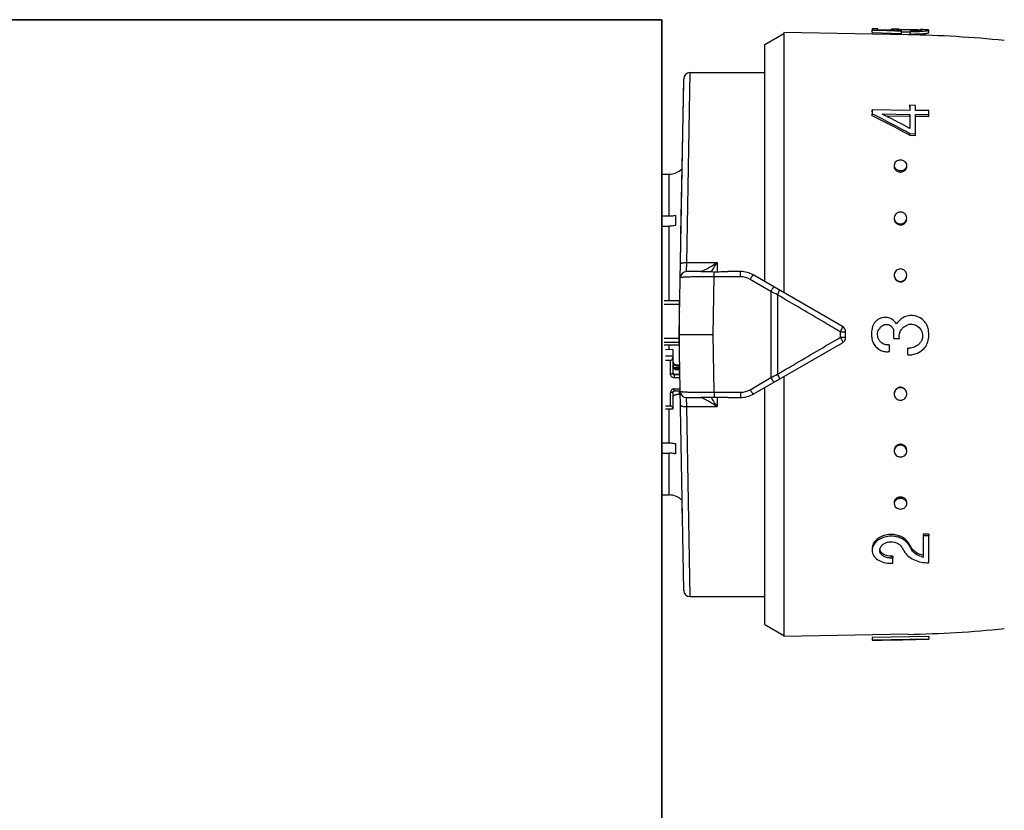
# Model space of a CAD drawing. Header units: millimetres. Extents: x 17747 to 112039, y -74980 to 446921.
# Tile 196 of 256: x 74682 to 74760, y -74019 to -73956. Entities that reach past the tile are written whole.
import ezdxf

# ---------------------------------------------------------------- set-up
doc = ezdxf.new("R2010")
doc.units = ezdxf.units.MM
doc.layers.add('UT_ZAŘÍZENÍ - OT', color=3, linetype='Continuous', lineweight=35)

msp = doc.modelspace()

# ---------------------------------------------------------------- linework, layer by layer
at = {"color": 0, "linetype": 'Continuous'}
for p, q in [((74740.924, -73958.076), (74742.424, -73957.21)), ((74742.424, -73957.136), (74742.424, -73977.781)), ((74752.292, -73957.309), (74742.424, -73957.136)), ((74749.424, -73957.135), (74749.428, -73956.936)), ((74749.424, -73957.135), (74750.973, -73957.189)), ((74749.428, -73956.831), (74749.428, -73956.936)), ((74749.878, -73956.839), (74749.428, -73956.831)), ((74749.428, -73956.936), (74749.876, -73956.951)), ((74749.876, -73956.951), (74749.944, -73956.954)), ((74749.878, -73956.907), (74749.878, -73956.839)), ((74750.937, -73956.941), (74749.878, -73956.907)), ((74749.944, -73956.954), (74751.235, -73956.999)), ((74750.928, -73956.887), (74750.927, -73956.94)), ((74751.24, -73956.95), (74750.937, -73956.941)), ((74750.973, -73957.189), (74751.232, -73957.198)), ((74751.091, -73956.946), (74751.091, -73956.931)), ((74751.232, -73957.198), (74751.748, -73957.217)), ((74751.235, -73956.999), (74751.322, -73957.002)), ((74751.322, -73957.002), (74751.752, -73957.018)), ((74751.528, -73956.945), (74751.529, -73956.881)), ((74751.748, -73957.217), (74751.752, -73957.018)), ((74751.75, -73957.079), (74751.781, -73957.079)), ((74751.752, -73957.018), (74751.752, -73956.965)), ((74752.361, -73956.885), (74752.484, -73956.887)), ((74752.361, -73957.085), (74752.436, -73957.086)), ((74752.434, -73957.246), (74752.437, -73957.047)), ((74752.437, -73956.984), (74752.437, -73957.047)), ((74753.276, -73956.898), (74753.264, -73956.898)), ((74753.275, -73956.958), (74753.275, -73956.912)), ((74753.291, -73956.899), (74753.276, -73956.898)), ((74753.924, -73957.145), (74753.927, -73956.945)), ((74740.924, -73976.915), (74740.924, -73958.076)), ((74734.824, -73969.374), (74734.978, -73960.31)), ((74734.978, -73960.31), (74740.924, -73960.31)), ((74734.124, -73981.11), (74734.478, -73960.802)), ((74734.262, -73973.176), (74734.474, -73961.051)), ((74749.424, -73963.423), (74749.428, -73963.276)), ((74749.424, -73963.732), (74749.428, -73963.588)), ((74749.428, -73963.276), (74749.428, -73963.588)), ((74752.427, -73963.315), (74749.428, -73963.276)), ((74749.428, -73963.588), (74749.483, -73963.616)), ((74752.424, -73963.06), (74752.427, -73962.909)), ((74752.427, -73962.909), (74752.427, -73963.315)), ((74752.877, -73962.915), (74752.427, -73962.909)), ((74752.877, -73963.321), (74752.877, -73962.915)), ((74753.927, -73963.334), (74752.877, -73963.321)), ((74753.927, -73963.645), (74753.927, -73963.334)), ((74750.213, -73963.598), (74752.427, -73963.626)), ((74750.268, -73963.626), (74750.213, -73963.598)), ((74750.506, -73963.746), (74752.424, -73963.771)), ((74752.424, -73963.771), (74752.427, -73963.626)), ((74752.424, -73963.771), (74752.424, -73964.628)), ((74752.427, -73963.626), (74752.427, -73964.745)), ((74752.874, -73963.776), (74753.924, -73963.789)), ((74752.877, -73965.164), (74752.877, -73963.632)), ((74752.877, -73963.632), (74753.927, -73963.645)), ((74753.924, -73963.789), (74753.927, -73963.645)), ((74752.424, -73965.29), (74752.427, -73965.159)), ((74752.427, -73965.159), (74752.877, -73965.164)), ((74752.372, -73965.262), (74752.424, -73965.29)), ((74752.424, -73965.29), (74752.874, -73965.295)), ((74752.874, -73965.295), (74752.877, -73965.164)), ((74733.824, -73968.274), (74733.824, -73968.287)), ((74732.753, -73968.373), (74733.324, -73968.373)), ((74733.324, -73971.697), (74733.324, -73968.373)), ((74734.721, -73975.385), (74734.824, -73969.374)), ((74732.706, -73971.697), (74733.324, -73971.697)), ((74733.824, -73971.636), (74733.824, -73972.45)), ((74732.699, -73972.51), (74733.324, -73972.51)), ((74733.324, -73978.436), (74733.324, -73972.51)), ((74734.702, -73976.11), (74734.721, -73975.385)), ((74734.721, -73975.385), (74737.124, -73975.385)), ((74737.124, -73975.385), (74737.124, -73976.119)), ((74735.86, -73976.11), (74734.702, -73976.11)), ((74736.824, -73981.11), (74736.896, -73976.525)), ((74736.896, -73976.525), (74736.896, -73976.118)), ((74738.994, -73976.525), (74736.896, -73976.525)), ((74738.994, -73976.11), (74737.967, -73976.11)), ((74738.994, -73976.525), (74738.994, -73976.11)), ((74741.39, -73977.698), (74739.744, -73976.73)), ((74747.074, -73980.466), (74739.994, -73976.378)), ((74734.124, -73978.436), (74732.924, -73978.436)), ((74734.124, -73978.436), (74734.124, -73981.958)), ((74741.39, -73977.698), (74741.39, -73984.522)), ((74741.911, -73977.955), (74741.911, -73984.266)), ((74734.124, -73978.72), (74732.924, -73978.72)), ((74734.124, -73981.416), (74732.924, -73981.416)), ((74734.478, -74001.419), (74734.124, -73981.11)), ((74734.124, -73981.11), (74736.824, -73981.11)), ((74736.896, -73985.695), (74736.824, -73981.11)), ((74746.91, -73981.326), (74746.91, -73980.895)), ((74747.324, -73981.322), (74747.324, -73980.899)), ((74751.138, -73981.413), (74751.588, -73981.413)), ((74734.124, -73981.731), (74732.924, -73981.731)), ((74734.124, -73981.958), (74732.924, -73981.958)), ((74733.624, -73982.285), (74733.024, -73982.318)), ((74733.324, -73982.301), (74733.324, -73981.958)), ((74733.624, -73982.285), (74733.624, -73984.208)), ((74739.994, -73985.842), (74747.074, -73981.755)), ((74750.818, -73982.454), (74750.818, -73981.919)), ((74752.247, -73982.182), (74752.247, -73982.716)), ((74733.624, -73982.816), (74733.024, -73982.816)), ((74733.424, -73983.168), (74733.024, -73983.168)), ((74733.424, -73984.247), (74733.424, -73983.168)), ((74734.17, -73983.759), (74733.76, -73983.759)), ((74733.924, -73983.514), (74733.924, -73983.612)), ((74733.924, -73983.514), (74734.124, -73983.514)), ((74734.124, -73983.612), (74733.924, -73983.612)), ((74733.924, -73983.807), (74733.924, -73983.904)), ((74733.924, -73983.807), (74734.124, -73983.807)), ((74734.124, -73983.904), (74733.924, -73983.904)), ((74734.122, -73983.728), (74734.169, -73983.725)), ((74734.124, -73983.514), (74734.124, -73983.759)), ((74734.124, -73983.807), (74734.124, -73984.248)), ((74734.169, -73983.725), (74734.164, -73983.402)), ((74733.724, -73984.248), (74733.724, -73984.541)), ((74733.724, -73984.248), (74734.124, -73984.248)), ((74734.179, -73984.306), (74733.724, -73984.306)), ((74734.184, -73984.541), (74733.724, -73984.541)), ((74734.124, -73983.954), (74734.173, -73983.954)), ((74734.124, -73984.15), (74734.177, -73984.15)), ((74739.744, -73985.491), (74741.39, -73984.522)), ((74742.424, -73984.439), (74742.424, -74005.084)), ((74733.724, -73985.585), (74733.724, -73985.424)), ((74733.724, -73985.424), (74734.199, -73985.424)), ((74740.924, -74004.144), (74740.924, -73985.305)), ((74733.424, -73986.797), (74733.424, -73985.718)), ((74733.624, -73985.679), (74733.624, -73987.033)), ((74733.724, -73985.585), (74734.202, -73985.585)), ((74734.124, -73985.866), (74733.924, -73985.866)), ((74734.124, -73985.585), (74734.124, -73985.866)), ((74734.702, -73986.11), (74735.86, -73986.11)), ((74734.721, -73986.835), (74734.702, -73986.11)), ((74736.896, -73985.695), (74738.994, -73985.695)), ((74736.896, -73985.695), (74736.896, -73986.103)), ((74737.124, -73986.102), (74737.124, -73986.835)), ((74737.967, -73986.11), (74738.994, -73986.11)), ((74738.994, -73985.695), (74738.994, -73986.11)), ((74733.424, -73986.797), (74733.024, -73986.797)), ((74733.624, -73987.033), (74733.024, -73987.033)), ((74733.324, -73989.71), (74733.324, -73987.033)), ((74734.721, -73986.835), (74737.124, -73986.835)), ((74734.824, -73992.846), (74734.721, -73986.835)), ((74732.699, -73989.71), (74733.324, -73989.71)), ((74733.824, -73989.771), (74733.824, -73990.584)), ((74732.706, -73990.523), (74733.324, -73990.523)), ((74733.324, -73993.847), (74733.324, -73990.523)), ((74734.978, -74001.91), (74734.824, -73992.846)), ((74732.753, -73993.847), (74733.324, -73993.847)), ((74733.824, -73993.933), (74733.824, -73993.946)), ((74734.379, -73995.725), (74734.364, -73994.863)), ((74753.924, -73996.951), (74753.474, -73996.956)), ((74753.474, -73996.956), (74753.477, -73997.088)), ((74753.927, -73997.083), (74753.477, -73997.088)), ((74753.477, -73997.088), (74753.477, -73998.776)), ((74753.924, -73996.951), (74753.927, -73997.083)), ((74753.927, -73999.225), (74753.927, -73997.083)), ((74752.302, -73997.64), (74752.305, -73997.778)), ((74752.33, -73997.688), (74752.302, -73997.64)), ((74752.447, -73998.016), (74752.419, -73997.968)), ((74751.074, -73998.708), (74750.924, -73998.71)), ((74750.924, -73998.71), (74750.928, -73998.856)), ((74751.074, -73998.708), (74751.078, -73998.854)), ((74752.557, -73998.063), (74752.56, -73998.204)), ((74751.078, -73998.854), (74750.928, -73998.856)), ((74750.928, -73999.264), (74751.078, -73999.262)), ((74751.078, -73999.262), (74751.078, -73998.854)), ((74734.978, -74001.91), (74740.924, -74001.91)), ((74740.924, -74004.144), (74742.424, -74005.01)), ((74752.292, -74004.912), (74742.424, -74005.084)), ((74753.924, -74005.096), (74749.424, -74005.175)), ((74749.424, -74005.175), (74749.428, -74005.374)), ((74749.424, -74005.185), (74749.428, -74005.385)), ((74753.927, -74005.296), (74749.428, -74005.374)), ((74749.428, -74005.374), (74749.428, -74005.385)), ((74750.778, -74005.366), (74750.215, -74005.376)), ((74750.778, -74005.363), (74753.927, -74005.308)), ((74750.778, -74005.366), (74750.778, -74005.363)), ((74753.924, -74005.096), (74753.927, -74005.296)), ((74753.927, -74005.308), (74753.927, -74005.296))]:
    msp.add_line(p, q, dxfattribs=at)
for centre, radius, start, end in [((74751.203, -73970.091), 13.227, 89.44109, 89.86889), ((74751.103, -73979.887), 23.023, 89.16114, 89.43014), ((74750.818, -73998.988), 42.126, 88.99668, 89.15368), ((74751.678, -73962.159), 5.28, 90.80201, 91.62553), ((74752.114, -73951.599), 5.379, 264.4209, 265.22986), ((74752.2, -73950.557), 6.424, 265.23782, 265.99348), ((74750.721, -74047.295), 90, 84.13647, 89), ((74752.611, -73946.956), 10.03, 269.00618, 269.62329), ((74752.654, -73944.505), 12.544, 269.00858, 269.7243), ((74752.735, -73947.347), 9.899, 272.58441, 273.34327), ((74752.736, -73947.215), 9.833, 272.60404, 273.36824), ((74753.075, -73959.463), 2.559, 85.77165, 86.54128), ((74753.131, -73958.694), 1.789, 85.3674, 85.74663), ((74752.659, -73992.633), 35.74, 88.78449, 88.98762), ((74752.808, -73948.618), 8.626, 273.34927, 274.14414), ((74752.809, -73948.469), 8.577, 273.37423, 274.17442), ((74734.978, -73960.81), 0.5, 89.99995, 178.99727), ((74702.403, -74057.927), 105.279, 61.6647, 63.47201), ((74702.139, -74057.55), 105.191, 61.44046, 63.25103), ((74705.507, -74052.526), 99.533, 63.12099, 63.27442), ((74702.594, -74058.214), 105.923, 61.93543, 63.10673), ((74733.324, -73966.86), 1.5, 289.47122, 313.35083), ((74751.504, -73967.781), 0.33, 178.19656, 179.9988), ((74751.68, -73967.623), 0.582, 256.38385, 269.38767), ((74751.684, -73967.521), 0.577, 256.34526, 269.38585), ((74751.679, -73967.634), 0.572, 269.48444, 276.21503), ((74751.683, -73967.531), 0.567, 269.48461, 276.23097), ((74751.678, -73967.623), 0.583, 276.20438, 282.56154), ((74751.681, -73967.52), 0.578, 276.22081, 282.59954), ((74751.834, -73967.79), 0.34, 350.77007, 358.16143), ((74733.322, -73966.864), 1.509, 270.07058, 289.41996), ((74751.591, -73971.93), 0.417, 180.04404, 188.31485), ((74751.763, -73971.861), 0.415, 357.37319, 359.99637), ((74751.677, -73971.88), 0.519, 269.66461, 277.08605), ((74751.68, -73971.811), 0.515, 269.66483, 277.10359), ((74751.675, -73971.865), 0.533, 277.07982, 284.05154), ((74751.679, -73971.797), 0.529, 277.09797, 284.09301), ((74720.298, -73965.408), 19.559, 326.80865, 327.16862), ((74716.341, -73962.863), 24.264, 327.18528, 328.93017), ((74734.702, -73976.61), 0.5, 90.00005, 179.0027), ((74738.994, -73978.11), 2, 60, 90), ((74738.993, -73978.004), 1.479, 59.48742, 89.9707), ((74751.676, -73976.385), 0.505, 277.70254, 285.05443), ((74751.706, -73976.395), 0.471, 354.81541, 359.98513), ((74751.675, -73976.433), 0.492, 269.85712, 277.68641), ((74751.679, -73976.402), 0.488, 269.85737, 277.70488), ((74751.673, -73976.416), 0.509, 277.6834, 285.011), ((74633.828, -74197.071), 244.324, 63.74449, 63.88063), ((74734.223, -73979.266), 0.0994, 180.01969, 226.40783), ((74734.224, -73979.254), 0.301, 250.55744, 255.99011), ((74734.223, -73980.882), 0.3, 107.64647, 109.44599), ((74746.824, -73980.899), 0.5, 0, 60), ((74751.378, -73981.049), 1.999, 164.80798, 168.16539), ((74750.466, -73980.802), 1.054, 158.33184, 164.78857), ((74750.483, -73980.809), 1.073, 152.15714, 158.3337), ((74750.488, -73980.811), 1.078, 145.97035, 152.15939), ((74750.685, -73981.112), 0.828, 140.87074, 150.30871), ((74750.691, -73981.117), 0.836, 130.17155, 140.86954), ((74750.566, -73980.881), 0.569, 108.74479, 116.15952), ((74750.569, -73980.888), 0.576, 101.60275, 108.74682), ((74752.55, -73981.264), 0.97, 138.95573, 147.53873), ((74752.545, -73981.26), 0.963, 129.98808, 138.92429), ((74752.541, -73981.222), 0.927, 100.78373, 106.92072), ((74752.531, -73981.173), 0.878, 93.89514, 100.73786), ((74746.824, -73981.322), 0.5, 300, 0), ((74750.696, -73981.102), 0.841, 211.88911, 219.07605), ((74748.841, -73981.11), 2.316, 352.48051, 7.18318), ((74751.266, -73981.11), 2.661, 352.61699, 5.79637), ((74750.586, -73981.273), 1.181, 194.6023, 200.52709), ((74750.632, -73981.255), 1.23, 200.54074, 209.44738), ((74750.647, -73981.248), 1.247, 209.4292, 211.63674), ((74750.688, -73981.109), 0.831, 219.0533, 232.02888), ((74750.675, -73981.147), 0.785, 273.22437, 280.43844), ((74752.365, -73981.084), 1.104, 263.8642, 270.12595), ((74752.365, -73981.076), 1.644, 265.8993, 310.20577), ((74752.366, -73981.067), 1.119, 312.77559, 319.01429), ((74752.537, -73981.216), 0.893, 319.04698, 325.88598), ((74733.914, -73983.317), 0.29, 180.04441, 214.05404), ((74633.828, -73765.149), 244.324, 296.11937, 296.25551), ((74751.678, -73985.806), 0.51, 98.02694, 105.33939), ((74751.682, -73985.837), 0.507, 98.04608, 105.38273), ((74751.676, -73985.788), 0.493, 90.20682, 98.03026), ((74751.679, -73985.819), 0.489, 90.20709, 98.04874), ((74733.712, -73985.679), 0.0882, 171.33922, 179.96309), ((74734.702, -73985.61), 0.5, 181, 270), ((74719.955, -73997.035), 19.968, 32.83509, 33.1877), ((74716.419, -73999.308), 24.171, 31.0665, 32.81806), ((74738.993, -73984.217), 1.479, 270.02931, 300.51257), ((74738.994, -73984.11), 2, 270, 300), ((74751.658, -73985.828), 0.481, 185.08469, 187.79003), ((74751.68, -73990.359), 0.537, 97.79544, 104.73665), ((74751.683, -73990.427), 0.533, 97.81357, 104.77792), ((74751.678, -73990.342), 0.52, 90.39229, 97.80224), ((74751.681, -73990.41), 0.516, 90.39253, 97.81976), ((74733.322, -73995.357), 1.509, 70.58004, 89.92942), ((74733.324, -73995.36), 1.5, 46.64917, 70.52878), ((74751.681, -73994.603), 0.588, 97.26681, 103.58577), ((74751.68, -73994.589), 0.574, 90.56165, 97.27806), ((74751.679, -73994.578), 0.563, 89.57233, 90.53635), ((74751.679, -73994.594), 0.579, 77.42334, 89.52385), ((74751.504, -73994.44), 0.33, 180.0012, 181.80344), ((74751.685, -73994.706), 0.584, 97.28322, 103.6235), ((74751.683, -73994.691), 0.569, 90.56184, 97.29397), ((74751.682, -73994.696), 0.574, 77.3795, 90.47236), ((74751.834, -73994.43), 0.34, 1.83857, 9.22993), ((74750.947, -73998.966), 1.981, 90.6662, 95.25488), ((74750.946, -73998.934), 1.949, 86.31776, 90.65223), ((74790.232, -73974.995), 44.808, 210.82705, 211.4577), ((74751.342, -73998.365), 1.129, 37.30427, 43.3274), ((74751.437, -73998.292), 1.009, 30.66525, 37.31087), ((74792.7, -73973.891), 46.929, 210.59685, 210.86768), ((74791.851, -73974.059), 46.046, 210.8741, 211.14789), ((74790.499, -73974.876), 44.466, 211.14786, 211.42912), ((74750.486, -73998.234), 0.458, 173.03308, 181.39547), ((74790.977, -73974.922), 44.921, 210.9365, 211.21663), ((74753.347, -73997.578), 0.927, 211.49104, 218.28511), ((74753.426, -73997.516), 1.027, 218.28539, 224.50117), ((74753.862, -73996.906), 1.908, 254.23814, 258.37107), ((74734.978, -74001.41), 0.5, 181, 270), ((74750.721, -73914.926), 90, 271, 275.86353)]:
    msp.add_arc(centre, radius, start, end, dxfattribs=at)
for centre, major_axis, ratio, start_param, end_param in [((74733.424, -73982.933), (0, -0.235), 0.85043, 0, 1.570796), ((74733.424, -73986.954), (-0.2, 0), 0.785695, 3.141593, 4.712389)]:
    msp.add_ellipse(centre, major_axis=major_axis, ratio=ratio, start_param=start_param, end_param=end_param, dxfattribs=at)
for points, knots in [([(74750.978, -73956.873), (74750.965, -73956.874), (74750.949, -73956.876), (74750.932, -73956.881), (74750.928, -73956.885), (74750.928, -73956.887)], [0, 0, 0, 0, 0.708486, 0.898996, 1, 1, 1, 1]), ([(74750.928, -73956.887), (74750.928, -73956.892), (74750.946, -73956.9), (74750.974, -73956.909), (74751.027, -73956.92), (74751.067, -73956.927), (74751.091, -73956.931)], [0, 0, 0, 0, 0.080473, 0.272652, 0.58028, 1, 1, 1, 1]), ([(74751.077, -73956.866), (74751.067, -73956.866), (74751.034, -73956.868), (74751, -73956.87), (74750.978, -73956.873)], [0, 0, 0, 0, 0.312325, 1, 1, 1, 1]), ([(74751.233, -73956.865), (74751.219, -73956.864), (74751.167, -73956.865), (74751.115, -73956.865), (74751.077, -73956.866)], [0, 0, 0, 0, 0.28218, 1, 1, 1, 1]), ([(74751.091, -73956.931), (74751.102, -73956.932), (74751.151, -73956.94), (74751.201, -73956.946), (74751.24, -73956.95)], [0, 0, 0, 0, 0.219199, 1, 1, 1, 1]), ([(74751.325, -73956.903), (74751.325, -73956.9), (74751.335, -73956.895), (74751.343, -73956.894), (74751.349, -73956.893)], [0, 0, 0, 0, 0.306489, 1, 1, 1, 1]), ([(74751.592, -73956.952), (74751.554, -73956.948), (74751.488, -73956.941), (74751.412, -73956.93), (74751.367, -73956.921), (74751.345, -73956.915), (74751.332, -73956.911), (74751.325, -73956.905), (74751.325, -73956.903)], [0, 0, 0, 0, 0.416564, 0.727805, 0.840468, 0.923103, 0.975235, 1, 1, 1, 1]), ([(74751.349, -73956.893), (74751.353, -73956.892), (74751.376, -73956.889), (74751.399, -73956.887), (74751.418, -73956.886)], [0, 0, 0, 0, 0.191517, 1, 1, 1, 1]), ([(74751.418, -73956.886), (74751.426, -73956.885), (74751.463, -73956.883), (74751.5, -73956.882), (74751.529, -73956.881)], [0, 0, 0, 0, 0.216654, 1, 1, 1, 1]), ([(74751.605, -73956.88), (74751.618, -73956.879), (74751.678, -73956.879), (74751.737, -73956.879), (74751.783, -73956.879)], [0, 0, 0, 0, 0.229978, 1, 1, 1, 1]), ([(74751.781, -73957.079), (74751.825, -73957.079), (74752.018, -73957.079), (74752.212, -73957.082), (74752.361, -73957.085)], [0, 0, 0, 0, 0.228577, 1, 1, 1, 1]), ([(74751.783, -73956.879), (74751.827, -73956.879), (74752.02, -73956.88), (74752.213, -73956.882), (74752.361, -73956.885)], [0, 0, 0, 0, 0.228486, 1, 1, 1, 1]), ([(74752.434, -73957.246), (74752.499, -73957.247), (74752.748, -73957.249), (74752.997, -73957.245), (74753.181, -73957.236)], [0, 0, 0, 0, 0.261104, 1, 1, 1, 1]), ([(74752.484, -73956.887), (74752.623, -73956.889), (74752.872, -73956.895), (74753.12, -73956.902), (74753.229, -73956.909)], [0, 0, 0, 0, 0.5608, 1, 1, 1, 1]), ([(74753.186, -73956.967), (74753.143, -73956.97), (74752.93, -73956.984), (74752.716, -73956.987), (74752.545, -73956.986)], [0, 0, 0, 0, 0.202928, 1, 1, 1, 1]), ([(74752.594, -73957.049), (74752.645, -73957.049), (74752.842, -73957.049), (74753.038, -73957.044), (74753.183, -73957.038)], [0, 0, 0, 0, 0.261385, 1, 1, 1, 1]), ([(74753.385, -73956.933), (74753.385, -73956.934), (74753.38, -73956.938), (74753.363, -73956.944), (74753.325, -73956.952), (74753.264, -73956.96), (74753.214, -73956.964), (74753.186, -73956.967)], [0, 0, 0, 0, 0.026104, 0.078509, 0.271488, 0.580502, 1, 1, 1, 1]), ([(74753.275, -73956.912), (74753.29, -73956.913), (74753.316, -73956.915), (74753.35, -73956.92), (74753.371, -73956.924), (74753.382, -73956.928), (74753.384, -73956.931)], [0, 0, 0, 0, 0.402142, 0.703286, 0.901798, 1, 1, 1, 1]), ([(74753.384, -73956.931), (74753.385, -73956.931), (74753.385, -73956.932), (74753.385, -73956.932), (74753.385, -73956.933)], [0, 0, 0, 0, 0.519614, 1, 1, 1, 1]), ([(74753.847, -73956.92), (74753.791, -73956.913), (74753.648, -73956.907), (74753.504, -73956.903), (74753.417, -73956.901)], [0, 0, 0, 0, 0.393124, 1, 1, 1, 1]), ([(74753.431, -73957.222), (74753.501, -73957.217), (74753.599, -73957.208), (74753.72, -73957.194), (74753.79, -73957.184), (74753.846, -73957.175), (74753.887, -73957.165), (74753.91, -73957.157), (74753.924, -73957.149), (74753.924, -73957.145)], [0, 0, 0, 0, 0.416026, 0.586157, 0.728535, 0.841423, 0.923955, 0.976034, 1, 1, 1, 1]), ([(74753.433, -73957.023), (74753.503, -73957.018), (74753.601, -73957.009), (74753.722, -73956.995), (74753.793, -73956.985), (74753.849, -73956.975), (74753.89, -73956.965), (74753.914, -73956.958), (74753.927, -73956.949), (74753.927, -73956.945)], [0, 0, 0, 0, 0.415889, 0.585993, 0.728367, 0.841268, 0.923827, 0.975949, 1, 1, 1, 1]), ([(74753.907, -73956.932), (74753.903, -73956.931), (74753.884, -73956.925), (74753.864, -73956.922), (74753.847, -73956.92)], [0, 0, 0, 0, 0.194984, 1, 1, 1, 1]), ([(74753.927, -73956.945), (74753.927, -73956.942), (74753.92, -73956.936), (74753.912, -73956.933), (74753.907, -73956.932)], [0, 0, 0, 0, 0.34526, 1, 1, 1, 1]), ([(74751.677, -73967.257), (74751.614, -73967.257), (74751.489, -73967.276), (74751.324, -73967.36), (74751.21, -73967.494), (74751.179, -73967.605), (74751.178, -73967.659)], [0, 0, 0, 0, 0.270385, 0.528616, 0.769944, 1, 1, 1, 1]), ([(74752.177, -73967.69), (74752.179, -73967.634), (74752.153, -73967.518), (74752.04, -73967.374), (74751.873, -73967.281), (74751.743, -73967.258), (74751.677, -73967.257)], [0, 0, 0, 0, 0.229393, 0.470966, 0.729703, 1, 1, 1, 1]), ([(74751.174, -73967.781), (74751.174, -73967.873), (74751.26, -73968.07), (74751.444, -73968.165), (74751.543, -73968.189)], [0, 0, 0, 0, 0.47302, 1, 1, 1, 1]), ([(74751.178, -73967.659), (74751.176, -73967.707), (74751.195, -73967.806), (74751.248, -73967.891), (74751.282, -73967.929)], [0, 0, 0, 0, 0.488775, 1, 1, 1, 1]), ([(74751.282, -73967.929), (74751.298, -73967.947), (74751.373, -73968.018), (74751.471, -73968.063), (74751.547, -73968.082)], [0, 0, 0, 0, 0.24218, 1, 1, 1, 1]), ([(74751.805, -73968.191), (74751.895, -73968.171), (74752.063, -73968.092), (74752.156, -73967.927), (74752.17, -73967.844)], [0, 0, 0, 0, 0.524629, 1, 1, 1, 1]), ([(74751.808, -73968.084), (74751.834, -73968.078), (74751.932, -73968.049), (74752.023, -73967.992), (74752.073, -73967.936)], [0, 0, 0, 0, 0.260211, 1, 1, 1, 1]), ([(74752.073, -73967.936), (74752.104, -73967.902), (74752.155, -73967.825), (74752.176, -73967.734), (74752.177, -73967.69)], [0, 0, 0, 0, 0.509651, 1, 1, 1, 1]), ([(74751.677, -73971.393), (74751.555, -73971.392), (74751.361, -73971.459), (74751.212, -73971.657), (74751.181, -73971.776), (74751.178, -73971.835)], [0, 0, 0, 0, 0.507384, 0.755665, 1, 1, 1, 1]), ([(74752.177, -73971.861), (74752.177, -73971.8), (74752.15, -73971.676), (74752.038, -73971.52), (74751.872, -73971.418), (74751.742, -73971.393), (74751.677, -73971.393)], [0, 0, 0, 0, 0.241806, 0.488407, 0.741812, 1, 1, 1, 1]), ([(74733.324, -73971.697), (74733.366, -73971.697), (74733.534, -73971.692), (74733.702, -73971.667), (74733.824, -73971.636)], [0, 0, 0, 0, 0.252472, 1, 1, 1, 1]), ([(74751.178, -73971.835), (74751.176, -73971.886), (74751.185, -73971.954), (74751.209, -73972.018), (74751.216, -73972.033)], [0, 0, 0, 0, 0.747031, 1, 1, 1, 1]), ([(74751.178, -73971.99), (74751.192, -73972.081), (74751.279, -73972.26), (74751.451, -73972.357), (74751.543, -73972.381)], [0, 0, 0, 0, 0.489899, 1, 1, 1, 1]), ([(74751.216, -73972.033), (74751.246, -73972.1), (74751.338, -73972.222), (74751.475, -73972.29), (74751.547, -73972.309)], [0, 0, 0, 0, 0.492845, 1, 1, 1, 1]), ([(74751.805, -73972.383), (74751.896, -73972.36), (74752.069, -73972.265), (74752.156, -73972.087), (74752.17, -73971.997)], [0, 0, 0, 0, 0.510101, 1, 1, 1, 1]), ([(74751.808, -73972.31), (74751.87, -73972.295), (74751.988, -73972.242), (74752.077, -73972.147), (74752.11, -73972.094)], [0, 0, 0, 0, 0.506643, 1, 1, 1, 1]), ([(74752.11, -73972.094), (74752.12, -73972.078), (74752.155, -73972.011), (74752.174, -73971.936), (74752.177, -73971.88)], [0, 0, 0, 0, 0.253103, 1, 1, 1, 1]), ([(74733.824, -73972.45), (74733.783, -73972.46), (74733.619, -73972.495), (74733.45, -73972.51), (74733.324, -73972.51)], [0, 0, 0, 0, 0.247091, 1, 1, 1, 1]), ([(74734.221, -73975.514), (74734.222, -73975.505), (74734.231, -73975.482), (74734.264, -73975.459), (74734.31, -73975.437), (74734.4, -73975.409), (74734.539, -73975.389), (74734.658, -73975.384), (74734.721, -73975.385)], [0, 0, 0, 0, 0.054454, 0.124226, 0.220024, 0.341181, 0.645763, 1, 1, 1, 1]), ([(74735.834, -73976.11), (74735.842, -73976.11), (74735.862, -73976.105), (74735.882, -73976.099), (74735.893, -73976.094)], [0, 0, 0, 0, 0.393757, 1, 1, 1, 1]), ([(74735.893, -73976.094), (74735.896, -73976.093), (74735.906, -73976.089), (74735.917, -73976.085), (74735.924, -73976.082)], [0, 0, 0, 0, 0.235586, 1, 1, 1, 1]), ([(74735.924, -73976.082), (74735.931, -73976.079), (74735.957, -73976.068), (74735.983, -73976.056), (74736.003, -73976.046)], [0, 0, 0, 0, 0.229765, 1, 1, 1, 1]), ([(74736.003, -73976.046), (74736.086, -73976.006), (74736.263, -73975.913), (74736.64, -73975.697), (74736.929, -73975.515), (74737.124, -73975.385)], [0, 0, 0, 0, 0.213248, 0.460801, 1, 1, 1, 1]), ([(74751.677, -73975.899), (74751.557, -73975.899), (74751.306, -73975.99), (74751.19, -73976.231), (74751.179, -73976.35)], [0, 0, 0, 0, 0.501804, 1, 1, 1, 1]), ([(74752.177, -73976.395), (74752.177, -73976.269), (74752.069, -73976.005), (74751.805, -73975.9), (74751.677, -73975.899)], [0, 0, 0, 0, 0.49811, 1, 1, 1, 1]), ([(74736.896, -73976.525), (74736.72, -73976.524), (74736.375, -73976.524), (74735.874, -73976.527), (74735.414, -73976.533), (74735.063, -73976.54), (74734.816, -73976.548), (74734.66, -73976.554), (74734.525, -73976.56), (74734.413, -73976.567), (74734.325, -73976.575), (74734.262, -73976.582), (74734.224, -73976.59), (74734.207, -73976.595), (74734.202, -73976.6), (74734.202, -73976.602)], [0, 0, 0, 0, 0.195605, 0.383531, 0.55643, 0.707585, 0.773165, 0.831259, 0.881323, 0.92293, 0.955723, 0.979458, 0.994025, 0.997954, 1, 1, 1, 1]), ([(74735.86, -73976.11), (74735.94, -73976.11), (74736.285, -73976.111), (74736.631, -73976.115), (74736.896, -73976.118)], [0, 0, 0, 0, 0.230893, 1, 1, 1, 1]), ([(74736.896, -73976.118), (74737.076, -73976.12), (74737.432, -73976.119), (74737.789, -73976.11), (74737.967, -73976.11)], [0, 0, 0, 0, 0.502804, 1, 1, 1, 1]), ([(74739.744, -73976.73), (74739.764, -73976.71), (74739.796, -73976.662), (74739.829, -73976.588), (74739.868, -73976.525), (74739.907, -73976.474), (74739.938, -73976.432), (74739.962, -73976.401), (74739.978, -73976.385), (74739.99, -73976.376), (74739.994, -73976.378)], [0, 0, 0, 0, 0.198142, 0.388892, 0.560134, 0.707991, 0.828678, 0.918542, 0.975091, 1, 1, 1, 1]), ([(74751.178, -73976.495), (74751.191, -73976.589), (74751.275, -73976.776), (74751.45, -73976.881), (74751.543, -73976.907)], [0, 0, 0, 0, 0.498032, 1, 1, 1, 1]), ([(74751.195, -73976.521), (74751.218, -73976.603), (74751.307, -73976.761), (74751.464, -73976.849), (74751.547, -73976.872)], [0, 0, 0, 0, 0.49918, 1, 1, 1, 1]), ([(74751.805, -73976.908), (74751.887, -73976.885), (74752.044, -73976.799), (74752.134, -73976.643), (74752.156, -73976.561)], [0, 0, 0, 0, 0.50198, 1, 1, 1, 1]), ([(74751.808, -73976.873), (74751.88, -73976.853), (74752.019, -73976.782), (74752.11, -73976.654), (74752.139, -73976.585)], [0, 0, 0, 0, 0.50114, 1, 1, 1, 1]), ([(74741.39, -73977.698), (74741.419, -73977.648), (74741.462, -73977.577), (74741.519, -73977.487), (74741.555, -73977.432), (74741.586, -73977.387), (74741.61, -73977.355), (74741.626, -73977.337), (74741.635, -73977.329), (74741.639, -73977.328), (74741.64, -73977.329)], [0, 0, 0, 0, 0.387648, 0.559336, 0.708365, 0.829964, 0.920373, 0.976704, 0.992026, 1, 1, 1, 1]), ([(74741.911, -73977.955), (74741.937, -73977.908), (74741.973, -73977.839), (74742.016, -73977.752), (74742.041, -73977.697), (74742.06, -73977.652), (74742.072, -73977.617), (74742.078, -73977.595), (74742.077, -73977.581), (74742.074, -73977.579)], [0, 0, 0, 0, 0.389691, 0.560136, 0.707341, 0.827183, 0.916538, 0.973346, 1, 1, 1, 1]), ([(74746.91, -73980.895), (74746.495, -73980.65), (74744.829, -73979.67), (74743.162, -73978.69), (74741.911, -73977.955)], [0, 0, 0, 0, 0.249365, 1, 1, 1, 1]), ([(74751.368, -73980.272), (74751.28, -73980.12), (74751.024, -73979.857), (74750.585, -73979.728), (74750.233, -73979.76), (74749.982, -73979.851), (74749.761, -73980), (74749.644, -73980.135), (74749.595, -73980.208)], [0, 0, 0, 0, 0.249691, 0.498274, 0.623384, 0.748679, 0.874168, 1, 1, 1, 1]), ([(74753.913, -73980.841), (74753.899, -73980.699), (74753.824, -73980.417), (74753.518, -73979.929), (74752.867, -73979.538), (74752.11, -73979.612), (74751.626, -73979.925), (74751.44, -73980.149), (74751.368, -73980.272)], [0, 0, 0, 0, 0.125806, 0.251598, 0.500158, 0.748611, 0.874302, 1, 1, 1, 1]), ([(74746.91, -73980.895), (74746.939, -73980.843), (74746.99, -73980.748), (74747.047, -73980.62), (74747.077, -73980.531), (74747.083, -73980.485), (74747.078, -73980.469), (74747.074, -73980.466)], [0, 0, 0, 0, 0.377895, 0.69297, 0.905251, 0.965919, 1, 1, 1, 1]), ([(74749.422, -73980.639), (74749.405, -73980.716), (74749.359, -73981.025), (74749.384, -73981.344), (74749.443, -73981.571)], [0, 0, 0, 0, 0.250786, 1, 1, 1, 1]), ([(74749.982, -73981.546), (74749.943, -73981.484), (74749.882, -73981.347), (74749.849, -73981.126), (74749.874, -73980.904), (74749.929, -73980.765), (74749.965, -73980.702)], [0, 0, 0, 0, 0.249892, 0.499949, 0.75024, 1, 1, 1, 1]), ([(74750.453, -73980.324), (74750.529, -73980.308), (74750.692, -73980.309), (74750.913, -73980.408), (74751.077, -73980.587), (74751.129, -73980.742), (74751.139, -73980.821)], [0, 0, 0, 0, 0.248903, 0.498305, 0.748695, 1, 1, 1, 1]), ([(74751.588, -73981.413), (74751.571, -73981.298), (74751.581, -73981.061), (74751.67, -73980.841), (74751.732, -73980.743)], [0, 0, 0, 0, 0.500135, 1, 1, 1, 1]), ([(74752.471, -73980.297), (74752.555, -73980.292), (74752.725, -73980.304), (74753.042, -73980.42), (74753.297, -73980.669), (74753.419, -73980.986), (74753.446, -73981.241), (74753.399, -73981.493), (74753.323, -73981.647), (74753.276, -73981.717)], [0, 0, 0, 0, 0.124702, 0.249421, 0.497433, 0.62303, 0.748788, 0.874419, 1, 1, 1, 1]), ([(74741.911, -73984.266), (74742.329, -73984.02), (74743.995, -73983.041), (74745.662, -73982.06), (74746.91, -73981.326)], [0, 0, 0, 0, 0.250578, 1, 1, 1, 1]), ([(74746.91, -73980.895), (74746.938, -73980.895), (74746.993, -73980.895), (74747.071, -73980.895), (74747.142, -73980.896), (74747.203, -73980.896), (74747.247, -73980.897), (74747.276, -73980.897), (74747.292, -73980.897), (74747.305, -73980.898), (74747.315, -73980.898), (74747.32, -73980.899), (74747.324, -73980.898), (74747.324, -73980.899)], [0, 0, 0, 0, 0.203374, 0.394866, 0.56769, 0.716771, 0.837685, 0.88646, 0.926896, 0.958626, 0.981467, 0.99529, 1, 1, 1, 1]), ([(74746.91, -73981.326), (74746.938, -73981.326), (74746.993, -73981.325), (74747.071, -73981.325), (74747.142, -73981.325), (74747.203, -73981.324), (74747.247, -73981.324), (74747.276, -73981.323), (74747.292, -73981.323), (74747.305, -73981.323), (74747.315, -73981.323), (74747.32, -73981.321), (74747.324, -73981.322), (74747.324, -73981.322)], [0, 0, 0, 0, 0.203374, 0.394866, 0.56769, 0.716771, 0.837685, 0.88646, 0.926896, 0.958626, 0.981467, 0.99529, 1, 1, 1, 1]), ([(74746.91, -73981.326), (74746.939, -73981.377), (74746.99, -73981.473), (74747.047, -73981.601), (74747.077, -73981.689), (74747.083, -73981.736), (74747.078, -73981.752), (74747.074, -73981.755)], [0, 0, 0, 0, 0.377895, 0.69297, 0.905251, 0.965919, 1, 1, 1, 1]), ([(74753.426, -73982.332), (74753.556, -73982.222), (74753.774, -73981.951), (74753.883, -73981.621), (74753.905, -73981.452)], [0, 0, 0, 0, 0.49938, 1, 1, 1, 1]), ([(74749.585, -73981.902), (74749.648, -73982.003), (74749.803, -73982.189), (74750.108, -73982.386), (74750.458, -73982.482), (74750.7, -73982.476), (74750.818, -73982.454)], [0, 0, 0, 0, 0.249964, 0.499879, 0.749906, 1, 1, 1, 1]), ([(74750.719, -73981.931), (74750.623, -73981.937), (74750.428, -73981.913), (74750.253, -73981.822), (74750.177, -73981.763)], [0, 0, 0, 0, 0.50069, 1, 1, 1, 1]), ([(74753.126, -73981.889), (74753.025, -73981.983), (74752.785, -73982.135), (74752.506, -73982.188), (74752.368, -73982.188)], [0, 0, 0, 0, 0.500561, 1, 1, 1, 1]), ([(74733.624, -73983.22), (74733.624, -73983.258), (74733.639, -73983.336), (74733.706, -73983.434), (74733.806, -73983.499), (74733.885, -73983.514), (74733.924, -73983.514)], [0, 0, 0, 0, 0.247784, 0.496832, 0.747734, 1, 1, 1, 1]), ([(74733.624, -73983.513), (74733.624, -73983.551), (74733.639, -73983.629), (74733.706, -73983.726), (74733.806, -73983.792), (74733.885, -73983.807), (74733.924, -73983.807)], [0, 0, 0, 0, 0.247784, 0.496832, 0.747734, 1, 1, 1, 1]), ([(74733.924, -73983.904), (74733.885, -73983.904), (74733.806, -73983.889), (74733.706, -73983.824), (74733.639, -73983.726), (74733.624, -73983.649), (74733.624, -73983.61)], [0, 0, 0, 0, 0.252266, 0.503168, 0.752216, 1, 1, 1, 1]), ([(74733.924, -73983.612), (74733.875, -73983.612), (74733.776, -73983.588), (74733.7, -73983.52), (74733.673, -73983.48)], [0, 0, 0, 0, 0.501963, 1, 1, 1, 1]), ([(74733.624, -73984.208), (74733.624, -73984.211), (74733.621, -73984.216), (74733.615, -73984.22), (74733.605, -73984.225), (74733.588, -73984.231), (74733.563, -73984.236), (74733.533, -73984.241), (74733.486, -73984.246), (74733.449, -73984.247), (74733.424, -73984.247)], [0, 0, 0, 0, 0.040706, 0.069574, 0.105554, 0.199505, 0.321626, 0.468167, 0.634164, 1, 1, 1, 1]), ([(74733.724, -73984.541), (74733.685, -73984.541), (74733.606, -73984.526), (74733.506, -73984.461), (74733.439, -73984.363), (74733.424, -73984.285), (74733.424, -73984.247)], [0, 0, 0, 0, 0.252255, 0.503168, 0.752226, 1, 1, 1, 1]), ([(74733.724, -73984.306), (74733.711, -73984.306), (74733.684, -73984.301), (74733.651, -73984.279), (74733.629, -73984.247), (74733.624, -73984.221), (74733.624, -73984.208)], [0, 0, 0, 0, 0.252236, 0.503168, 0.752245, 1, 1, 1, 1]), ([(74733.724, -73984.248), (74733.712, -73984.248), (74733.688, -73984.243), (74733.657, -73984.225), (74733.634, -73984.197), (74733.626, -73984.174), (74733.625, -73984.163)], [0, 0, 0, 0, 0.251925, 0.502849, 0.751924, 1, 1, 1, 1]), ([(74741.39, -73984.522), (74741.419, -73984.572), (74741.462, -73984.644), (74741.519, -73984.733), (74741.555, -73984.789), (74741.586, -73984.833), (74741.61, -73984.865), (74741.626, -73984.884), (74741.635, -73984.891), (74741.639, -73984.892), (74741.64, -73984.892)], [0, 0, 0, 0, 0.387648, 0.559336, 0.708365, 0.829964, 0.920373, 0.976704, 0.992026, 1, 1, 1, 1]), ([(74741.911, -73984.266), (74741.937, -73984.313), (74741.973, -73984.381), (74742.016, -73984.468), (74742.041, -73984.523), (74742.06, -73984.568), (74742.072, -73984.604), (74742.078, -73984.625), (74742.077, -73984.639), (74742.074, -73984.641)], [0, 0, 0, 0, 0.389693, 0.560138, 0.707342, 0.827185, 0.916539, 0.973347, 1, 1, 1, 1]), ([(74733.724, -73985.424), (74733.685, -73985.424), (74733.606, -73985.439), (74733.506, -73985.505), (74733.439, -73985.602), (74733.424, -73985.68), (74733.424, -73985.718)], [0, 0, 0, 0, 0.252255, 0.503168, 0.752226, 1, 1, 1, 1]), ([(74751.543, -73985.314), (74751.45, -73985.339), (74751.275, -73985.445), (74751.191, -73985.631), (74751.178, -73985.726)], [0, 0, 0, 0, 0.501968, 1, 1, 1, 1]), ([(74751.547, -73985.348), (74751.464, -73985.371), (74751.307, -73985.46), (74751.218, -73985.617), (74751.195, -73985.7)], [0, 0, 0, 0, 0.50082, 1, 1, 1, 1]), ([(74752.156, -73985.659), (74752.134, -73985.577), (74752.044, -73985.422), (74751.887, -73985.335), (74751.805, -73985.313)], [0, 0, 0, 0, 0.49802, 1, 1, 1, 1]), ([(74752.139, -73985.636), (74752.11, -73985.566), (74752.019, -73985.439), (74751.88, -73985.367), (74751.808, -73985.348)], [0, 0, 0, 0, 0.49886, 1, 1, 1, 1]), ([(74733.624, -73985.679), (74733.624, -73985.682), (74733.621, -73985.687), (74733.615, -73985.691), (74733.605, -73985.696), (74733.588, -73985.702), (74733.563, -73985.708), (74733.533, -73985.712), (74733.486, -73985.717), (74733.449, -73985.718), (74733.424, -73985.718)], [0, 0, 0, 0, 0.040706, 0.069574, 0.105554, 0.199505, 0.321626, 0.468167, 0.634164, 1, 1, 1, 1]), ([(74733.624, -73986.16), (74733.624, -73986.122), (74733.639, -73986.044), (74733.706, -73985.946), (74733.806, -73985.881), (74733.885, -73985.866), (74733.924, -73985.866)], [0, 0, 0, 0, 0.247784, 0.496832, 0.747734, 1, 1, 1, 1]), ([(74733.724, -73985.585), (74733.711, -73985.585), (74733.687, -73985.589), (74733.656, -73985.608), (74733.634, -73985.634), (74733.626, -73985.656), (74733.625, -73985.666)], [0, 0, 0, 0, 0.26767, 0.525516, 0.768461, 1, 1, 1, 1]), ([(74734.202, -73985.619), (74734.202, -73985.621), (74734.207, -73985.625), (74734.224, -73985.631), (74734.262, -73985.638), (74734.325, -73985.646), (74734.413, -73985.653), (74734.525, -73985.66), (74734.66, -73985.667), (74734.816, -73985.673), (74735.063, -73985.68), (74735.414, -73985.687), (74735.874, -73985.693), (74736.375, -73985.696), (74736.72, -73985.696), (74736.896, -73985.695)], [0, 0, 0, 0, 0.002046, 0.005975, 0.020542, 0.044277, 0.07707, 0.118677, 0.168741, 0.226835, 0.292415, 0.44357, 0.616469, 0.804395, 1, 1, 1, 1]), ([(74735.848, -73986.112), (74735.847, -73986.112), (74735.842, -73986.111), (74735.837, -73986.11), (74735.834, -73986.11)], [0, 0, 0, 0, 0.289793, 1, 1, 1, 1]), ([(74736.003, -73986.174), (74735.973, -73986.16), (74735.922, -73986.137), (74735.87, -73986.117), (74735.848, -73986.112)], [0, 0, 0, 0, 0.595054, 1, 1, 1, 1]), ([(74736.896, -73986.103), (74736.805, -73986.104), (74736.459, -73986.107), (74736.114, -73986.11), (74735.86, -73986.11)], [0, 0, 0, 0, 0.264643, 1, 1, 1, 1]), ([(74737.124, -73986.835), (74736.929, -73986.706), (74736.64, -73986.524), (74736.263, -73986.308), (74736.086, -73986.214), (74736.003, -73986.174)], [0, 0, 0, 0, 0.539199, 0.786752, 1, 1, 1, 1]), ([(74737.967, -73986.11), (74737.789, -73986.11), (74737.432, -73986.102), (74737.076, -73986.101), (74736.896, -73986.103)], [0, 0, 0, 0, 0.497196, 1, 1, 1, 1]), ([(74739.744, -73985.491), (74739.764, -73985.511), (74739.796, -73985.559), (74739.829, -73985.633), (74739.868, -73985.696), (74739.907, -73985.747), (74739.938, -73985.788), (74739.962, -73985.819), (74739.978, -73985.836), (74739.99, -73985.844), (74739.994, -73985.842)], [0, 0, 0, 0, 0.198108, 0.388908, 0.560156, 0.708001, 0.828682, 0.918545, 0.975091, 1, 1, 1, 1]), ([(74751.182, -73985.893), (74751.19, -73985.951), (74751.228, -73986.066), (74751.341, -73986.208), (74751.498, -73986.299), (74751.618, -73986.321), (74751.677, -73986.321)], [0, 0, 0, 0, 0.249231, 0.498303, 0.748586, 1, 1, 1, 1]), ([(74751.677, -73986.321), (74751.746, -73986.321), (74751.884, -73986.291), (74752.057, -73986.17), (74752.163, -73985.989), (74752.182, -73985.85), (74752.175, -73985.783)], [0, 0, 0, 0, 0.25144, 0.501784, 0.751362, 1, 1, 1, 1]), ([(74734.221, -73986.706), (74734.222, -73986.716), (74734.231, -73986.738), (74734.264, -73986.762), (74734.31, -73986.784), (74734.4, -73986.811), (74734.539, -73986.832), (74734.658, -73986.836), (74734.721, -73986.835)], [0, 0, 0, 0, 0.054452, 0.124207, 0.219995, 0.341151, 0.645741, 1, 1, 1, 1]), ([(74733.324, -73989.71), (74733.366, -73989.71), (74733.534, -73989.715), (74733.702, -73989.74), (74733.824, -73989.771)], [0, 0, 0, 0, 0.252472, 1, 1, 1, 1]), ([(74751.543, -73989.839), (74751.451, -73989.864), (74751.279, -73989.96), (74751.192, -73990.14), (74751.178, -73990.23)], [0, 0, 0, 0, 0.510101, 1, 1, 1, 1]), ([(74751.547, -73989.912), (74751.475, -73989.931), (74751.338, -73989.998), (74751.246, -73990.121), (74751.216, -73990.187)], [0, 0, 0, 0, 0.507155, 1, 1, 1, 1]), ([(74752.17, -73990.223), (74752.156, -73990.134), (74752.069, -73989.955), (74751.896, -73989.861), (74751.805, -73989.838)], [0, 0, 0, 0, 0.489899, 1, 1, 1, 1]), ([(74752.11, -73990.127), (74752.077, -73990.073), (74751.988, -73989.979), (74751.87, -73989.926), (74751.808, -73989.91)], [0, 0, 0, 0, 0.493357, 1, 1, 1, 1]), ([(74752.177, -73990.341), (74752.174, -73990.285), (74752.155, -73990.209), (74752.12, -73990.143), (74752.11, -73990.127)], [0, 0, 0, 0, 0.746897, 1, 1, 1, 1]), ([(74733.824, -73990.584), (74733.783, -73990.574), (74733.619, -73990.538), (74733.45, -73990.523), (74733.324, -73990.523)], [0, 0, 0, 0, 0.247091, 1, 1, 1, 1]), ([(74751.216, -73990.187), (74751.209, -73990.203), (74751.185, -73990.266), (74751.176, -73990.335), (74751.178, -73990.385)], [0, 0, 0, 0, 0.252969, 1, 1, 1, 1]), ([(74751.178, -73990.385), (74751.181, -73990.444), (74751.212, -73990.564), (74751.361, -73990.761), (74751.555, -73990.829), (74751.677, -73990.828)], [0, 0, 0, 0, 0.244335, 0.492616, 1, 1, 1, 1]), ([(74751.677, -73990.828), (74751.744, -73990.827), (74751.877, -73990.801), (74752.046, -73990.694), (74752.156, -73990.531), (74752.18, -73990.403), (74752.177, -73990.341)], [0, 0, 0, 0, 0.258416, 0.511779, 0.758272, 1, 1, 1, 1]), ([(74751.543, -73994.031), (74751.444, -73994.055), (74751.26, -73994.151), (74751.174, -73994.348), (74751.174, -73994.44)], [0, 0, 0, 0, 0.52698, 1, 1, 1, 1]), ([(74752.17, -73994.376), (74752.156, -73994.294), (74752.063, -73994.128), (74751.895, -73994.049), (74751.805, -73994.029)], [0, 0, 0, 0, 0.475371, 1, 1, 1, 1]), ([(74751.282, -73994.292), (74751.248, -73994.329), (74751.195, -73994.414), (74751.176, -73994.513), (74751.178, -73994.561)], [0, 0, 0, 0, 0.511225, 1, 1, 1, 1]), ([(74751.178, -73994.561), (74751.179, -73994.615), (74751.21, -73994.726), (74751.324, -73994.86), (74751.489, -73994.944), (74751.614, -73994.964), (74751.677, -73994.963)], [0, 0, 0, 0, 0.230056, 0.471384, 0.729615, 1, 1, 1, 1]), ([(74751.547, -73994.139), (74751.521, -73994.145), (74751.423, -73994.176), (74751.332, -73994.235), (74751.282, -73994.292)], [0, 0, 0, 0, 0.259523, 1, 1, 1, 1]), ([(74751.677, -73994.963), (74751.743, -73994.962), (74751.873, -73994.939), (74752.04, -73994.846), (74752.153, -73994.703), (74752.179, -73994.586), (74752.177, -73994.53)], [0, 0, 0, 0, 0.270297, 0.529034, 0.770607, 1, 1, 1, 1]), ([(74752.073, -73994.284), (74752.057, -73994.266), (74751.981, -73994.196), (74751.883, -73994.153), (74751.808, -73994.136)], [0, 0, 0, 0, 0.241743, 1, 1, 1, 1]), ([(74752.177, -73994.53), (74752.176, -73994.486), (74752.155, -73994.396), (74752.104, -73994.318), (74752.073, -73994.284)], [0, 0, 0, 0, 0.490349, 1, 1, 1, 1]), ([(74750.766, -73996.993), (74750.585, -73997.01), (74750.239, -73997.09), (74749.797, -73997.342), (74749.495, -73997.696), (74749.421, -73997.985), (74749.425, -73998.12)], [0, 0, 0, 0, 0.285569, 0.551478, 0.78834, 1, 1, 1, 1]), ([(74750.928, -73997.117), (74750.759, -73997.119), (74750.429, -73997.165), (74749.985, -73997.353), (74749.641, -73997.639), (74749.498, -73997.889), (74749.461, -73998.016)], [0, 0, 0, 0, 0.276815, 0.541296, 0.783329, 1, 1, 1, 1]), ([(74752.163, -73997.59), (74752.017, -73997.434), (74751.723, -73997.253), (74751.286, -73997.136), (74751.048, -73997.116), (74750.928, -73997.117)], [0, 0, 0, 0, 0.473959, 0.733478, 1, 1, 1, 1]), ([(74752.302, -73997.64), (74752.188, -73997.449), (74751.905, -73997.211), (74751.458, -73997.04), (74751.202, -73996.997), (74751.071, -73996.989)], [0, 0, 0, 0, 0.464053, 0.726092, 1, 1, 1, 1]), ([(74750.081, -73998.014), (74750.113, -73997.95), (74750.206, -73997.827), (74750.4, -73997.689), (74750.638, -73997.596), (74750.9, -73997.558), (74751.165, -73997.579), (74751.476, -73997.674), (74751.677, -73997.828), (74751.754, -73997.957)], [0, 0, 0, 0, 0.110355, 0.232071, 0.363298, 0.500079, 0.636986, 0.768855, 1, 1, 1, 1]), ([(74749.461, -73998.016), (74749.455, -73998.036), (74749.435, -73998.116), (74749.427, -73998.199), (74749.428, -73998.261)], [0, 0, 0, 0, 0.254201, 1, 1, 1, 1]), ([(74749.428, -73998.261), (74749.43, -73998.33), (74749.453, -73998.471), (74749.577, -73998.741), (74749.88, -73999.025), (74750.368, -73999.225), (74750.737, -73999.266), (74750.928, -73999.264)], [0, 0, 0, 0, 0.104904, 0.212347, 0.445391, 0.711352, 1, 1, 1, 1]), ([(74750.928, -73998.856), (74750.813, -73998.858), (74750.591, -73998.832), (74750.298, -73998.708), (74750.087, -73998.507), (74750.03, -73998.329), (74750.028, -73998.246)], [0, 0, 0, 0, 0.288289, 0.554647, 0.788959, 1, 1, 1, 1]), ([(74750.031, -73998.179), (74750.033, -73998.165), (74750.042, -73998.108), (74750.062, -73998.053), (74750.081, -73998.014)], [0, 0, 0, 0, 0.245195, 1, 1, 1, 1]), ([(74750.132, -73998.393), (74750.119, -73998.377), (74750.074, -73998.312), (74750.043, -73998.236), (74750.032, -73998.178)], [0, 0, 0, 0, 0.259352, 1, 1, 1, 1]), ([(74750.924, -73998.71), (74750.844, -73998.711), (74750.686, -73998.698), (74750.404, -73998.622), (74750.215, -73998.5), (74750.132, -73998.393)], [0, 0, 0, 0, 0.273822, 0.536871, 1, 1, 1, 1]), ([(74752.009, -73998.379), (74752.092, -73998.515), (74752.325, -73998.767), (74752.785, -73999.034), (74753.334, -73999.194), (74753.727, -73999.227), (74753.927, -73999.225)], [0, 0, 0, 0, 0.219385, 0.461046, 0.724092, 1, 1, 1, 1]), ([(74753.344, -73998.743), (74753.179, -73998.696), (74752.877, -73998.567), (74752.639, -73998.333), (74752.56, -73998.204)], [0, 0, 0, 0, 0.53047, 1, 1, 1, 1]), ([(74753.474, -73998.63), (74753.396, -73998.614), (74753.113, -73998.538), (74752.844, -73998.389), (74752.693, -73998.236)], [0, 0, 0, 0, 0.269283, 1, 1, 1, 1]), ([(74749.428, -74005.385), (74749.58, -74005.382), (74749.843, -74005.379), (74750.105, -74005.377), (74750.215, -74005.376)], [0, 0, 0, 0, 0.581949, 1, 1, 1, 1])]:
    msp.add_open_spline(points, degree=3, knots=knots, dxfattribs=at)
for points in [[(74751.543, -73972.381), (74751.586, -73972.392), (74751.63, -73972.398), (74751.674, -73972.399)], [(74751.547, -73972.309), (74751.59, -73972.32), (74751.634, -73972.326), (74751.677, -73972.326)], [(74751.179, -73976.35), (74751.174, -73976.407), (74751.18, -73976.466), (74751.195, -73976.521)], [(74751.547, -73976.872), (74751.59, -73976.884), (74751.634, -73976.89), (74751.677, -73976.89)], [(74752.139, -73976.585), (74752.158, -73976.538), (74752.171, -73976.488), (74752.175, -73976.438)], [(74751.543, -73976.907), (74751.586, -73976.918), (74751.63, -73976.925), (74751.674, -73976.925)], [(74750.152, -73980.478), (74750.201, -73980.436), (74750.257, -73980.399), (74750.315, -73980.37)], [(74751.926, -73980.522), (74752.026, -73980.438), (74752.146, -73980.373), (74752.271, -73980.335)], [(74751.805, -73985.313), (74751.762, -73985.301), (74751.718, -73985.296), (74751.674, -73985.296)], [(74751.808, -73985.348), (74751.765, -73985.336), (74751.721, -73985.33), (74751.677, -73985.33)], [(74751.195, -73985.7), (74751.18, -73985.755), (74751.174, -73985.813), (74751.179, -73985.87)], [(74752.175, -73985.783), (74752.171, -73985.732), (74752.158, -73985.682), (74752.139, -73985.636)], [(74751.805, -73989.838), (74751.762, -73989.827), (74751.718, -73989.822), (74751.674, -73989.822)], [(74751.808, -73989.91), (74751.765, -73989.9), (74751.721, -73989.894), (74751.677, -73989.894)]]:
    msp.add_open_spline(points, degree=3, dxfattribs=at)
at = {"layer": 'UT_ZAŘÍZENÍ - OT', "linetype": 'Continuous'}
for p, q in [((74732.753, -73956.11), (72932.753, -73956.11)), ((74732.753, -74456.11), (74732.753, -73956.11))]:
    msp.add_line(p, q, dxfattribs=at)

doc.saveas('drawing.dxf')
